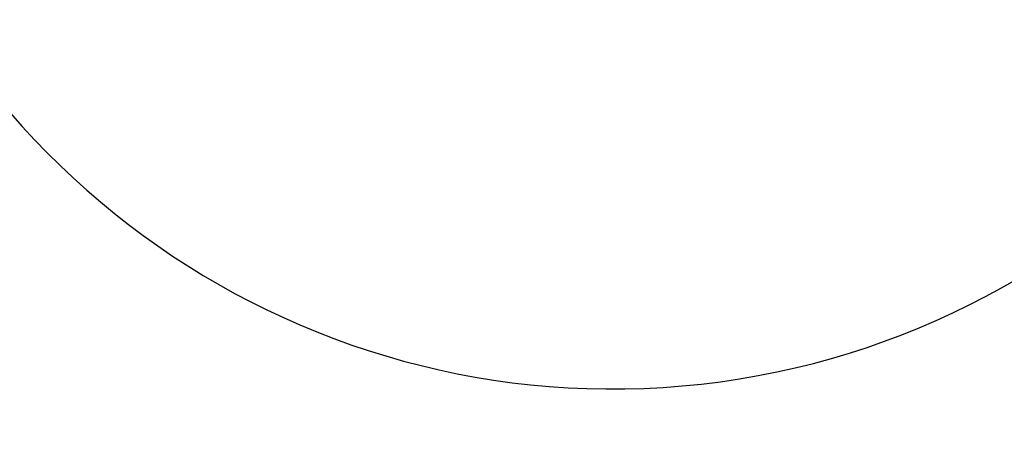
# Model space of a CAD drawing. Extents: x 0 to 16820, y 0 to 11880.
# Tile 3 of 78: x 7178 to 9150, y 4689 to 5547. Entities that reach past the tile are written whole.
import ezdxf

# ---------------------------------------------------------------- set-up
doc = ezdxf.new("R2010")
doc.units = 0
doc.header["$LTSCALE"] = 20
doc.layers.get('0').update_dxf_attribs({"linetype": 'CONTINUOUS'})
doc.styles.add('SLDTEXTSTYLE0', font='TXT', dxfattribs={"width": 0.605})
doc.dimstyles.new('SLDDIMSTYLE1', dxfattribs={"dimtxt": 100, "dimasz": 100, "dimexe": 0, "dimexo": 0.0625, "dimgap": 25, "dimtad": 1, "dimdec": 4, "dimlfac": 20, "dimzin": 12, "dimtxsty": 'SLDTEXTSTYLE0', "dimsah": 1, "dimcen": 0.09, "dimazin": 3, "dimtfac": 1, "dimtofl": 0, "dimtmove": 0, "dimatfit": 3, "dimtolj": 1, "dimtzin": 12})

# ---------------------------------------------------------------- blocks, each defined once
blk = doc.blocks.new('_D_3')
at = {"color": 7, "linetype": 'CONTINUOUS'}
for p, q in [((8406, 6401.8), (13085.4, 6401.8)), ((4232.8, 5673), (3718.3, 5582.3))]:
    blk.add_line(p, q, dxfattribs=at)
blk.add_arc((8366, 6401.8), 4689.4, 190, 0, dxfattribs=at)
for points in [[(13055.4, 6401.8), (13039.3, 6302), (13069.3, 6301.7)], [(3747.8, 5587.5), (3751.5, 5486.5), (3781, 5492)]]:
    blk.add_solid(points, dxfattribs=at)
at = {"color": 7, "linetype": 'CONTINUOUS', "insert": (8621.9, 1846.3), "char_height": 100, "attachment_point": 1, "rotation": 5, "style": 'SLDTEXTSTYLE0'}
blk.add_mtext('170°', dxfattribs=at)

msp = doc.modelspace()

# ---------------------------------------------------------------- linework, layer by layer
at = {"color": 7, "linetype": 'CONTINUOUS'}
for radius in [4157, 1594]:
    msp.add_arc((8365.9969283, 6401.8197952), radius, 190, 170, dxfattribs=at)

# ---------------------------------------------------------------- dimensions: what is measured, and where the dimension line sits
dim = msp.add_angular_dim_2l(base=(8774.7050665, 1730.2643988), line1=((4272.1510991, 5679.9643207), (6796.21337, 6125.0246)), line2=((7345.1676267, 6401.8197952), (8365.9969283, 6401.8197952)), dimstyle='SLDDIMSTYLE1', dxfattribs=at)
dim.commit()
dim.dimension.update_dxf_attribs({"geometry": '_D_3', "text_midpoint": (8774.7050665, 1730.2643988), "dimtype": 162})

doc.saveas('drawing.dxf')
